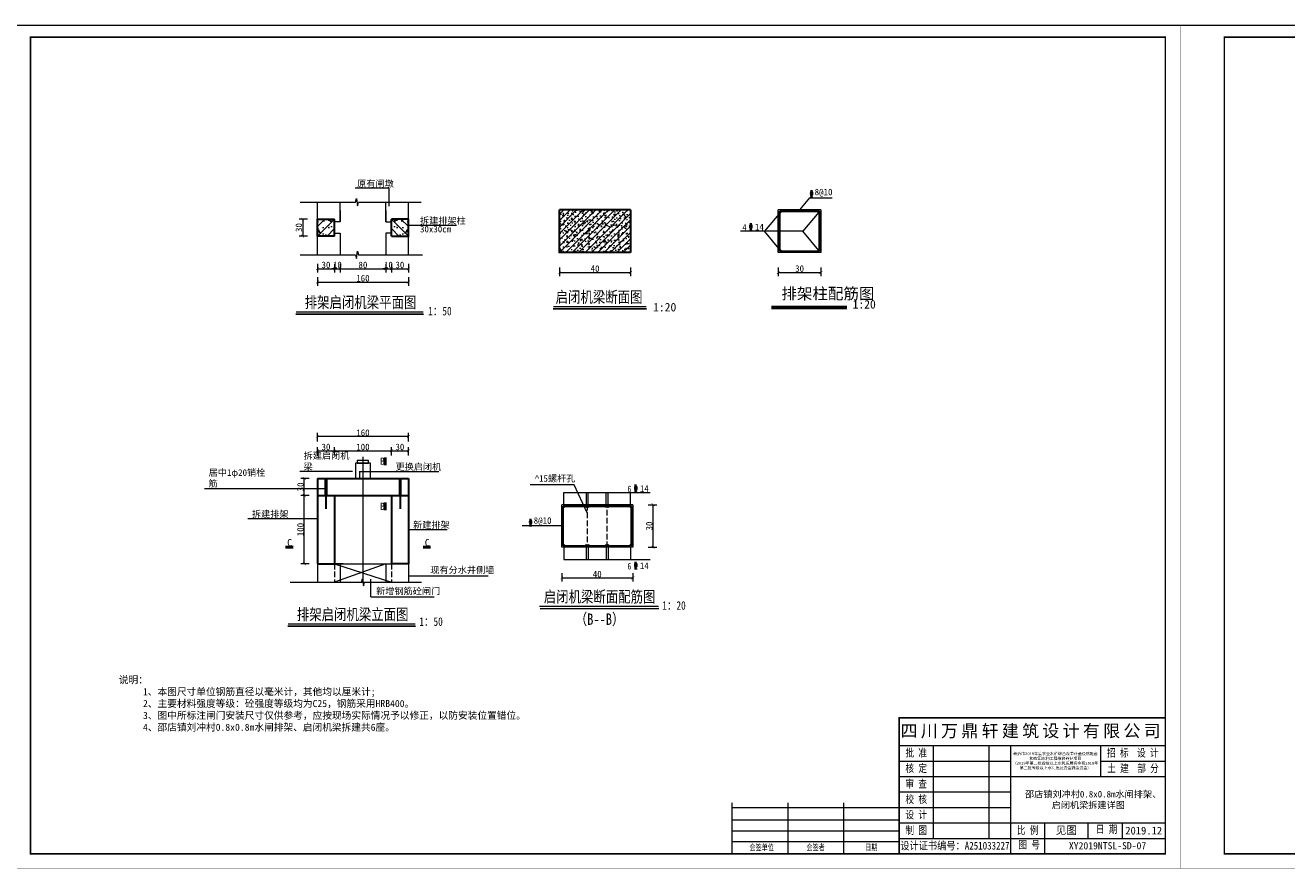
# Model space of a CAD drawing. Extents: x 36231 to 595326, y 3059 to 3871788.
# Tile 105 of 143: x 586696 to 587140, y 3866156 to 3866452. Entities that reach past the tile are written whole.
import ezdxf
from ezdxf.enums import TextEntityAlignment as Align
from ezdxf.lldxf.tags import DXFTag

# ---------------------------------------------------------------- set-up
doc = ezdxf.new("R2010")
doc.units = 0
doc.header["$PDMODE"] = 32
doc.header["$PDSIZE"] = 0.2
doc.linetypes.add('DASH', pattern=[0.35, 0.25, -0.1])
doc.layers.get('0').update_dxf_attribs({"linetype": 'CONTINUOUS'})
doc.layers.get('Defpoints').update_dxf_attribs({"linetype": 'CONTINUOUS'})
for name, color, linetype, lineweight in [('0.09标注线', 3, 'CONTINUOUS', 9), ('0.13填充', 8, 'CONTINUOUS', 9), ('0.13文字', 3, 'CONTINUOUS', 13), ('0.13轮廓', 4, 'CONTINUOUS', 13), ('0.30粗线', 7, 'CONTINUOUS', 30), ('0.30粗蓝', 4, 'CONTINUOUS', 30), ('图框１', 5, 'CONTINUOUS', 60), ('地涵轮廓线', 130, 'CONTINUOUS', 35), ('文字', 7, 'CONTINUOUS', 15), ('文字层', 7, 'CONTINUOUS', 15), ('粗实线', 1, 'CONTINUOUS', 40), ('细实线', 3, 'CONTINUOUS', 20), ('细线', 7, 'CONTINUOUS', 15), ('轮廓西线', 1, 'CONTINUOUS', 15)]:
    doc.layers.add(name, color=color, linetype=linetype, lineweight=lineweight)
doc.styles.add('-仿宋_GB2312', font='仿宋_GB2312_0.ttf')
doc.styles.add('CHX-1', font='tssdeng.shx', dxfattribs={"width": 0.7, "height": 300, "bigfont": 'atssdchn.shx'})
doc.styles.add('LYJFS', font='times.ttf', dxfattribs={"width": 0.7})
doc.styles.get("Standard").update_dxf_attribs({"font": 'rs.shx', "bigfont": 'hztxt.shx'})
tags = doc.linetypes.add('DASHDOT2', pattern=[0.5, 0.25, -0.125, 0, -0.125]).pattern_tags.tags
tags[10:11] = [DXFTag(74, 4), DXFTag(75, 0), DXFTag(340, '0'), DXFTag(46, 1.0), DXFTag(50, 0.0), DXFTag(44, 0.0), DXFTag(45, 0.0)]
tags[8:9] = [DXFTag(74, 4), DXFTag(75, 0), DXFTag(340, '0'), DXFTag(46, 1.0), DXFTag(50, 0.0), DXFTag(44, 0.0), DXFTag(45, 0.0)]
tags[6:7] = [DXFTag(74, 4), DXFTag(75, 0), DXFTag(340, '0'), DXFTag(46, 1.0), DXFTag(50, 0.0), DXFTag(44, 0.0), DXFTag(45, 0.0)]
tags[4:5] = [DXFTag(74, 4), DXFTag(75, 0), DXFTag(340, '0'), DXFTag(46, 1.0), DXFTag(50, 0.0), DXFTag(44, 0.0), DXFTag(45, 0.0)]
doc.dimstyles.get("Standard").update_dxf_attribs({"dimtxt": 0.18, "dimasz": 0.18, "dimexe": 0.18, "dimexo": 0.0625, "dimgap": 0.09, "dimtad": 0, "dimtih": 1, "dimtoh": 1, "dimdec": 0, "dimlfac": 2, "dimzin": 0, "dimdsep": 46, "dimtxsty": 'Standard', "dimcen": 0.09, "dimadec": 0, "dimazin": 0, "dimtfac": 1, "dimtdec": 0, "dimtofl": 0, "dimtmove": 0, "dimatfit": 3, "dimfxl": 1, "dimtolj": 1, "dimtzin": 0, "dimarcsym": 0})

# ---------------------------------------------------------------- blocks, each defined once
blk = doc.blocks.new('_ARCHTICK')
at = {"color": 0, "linetype": 'ByBlock', "const_width": 0.15}
blk.add_lwpolyline([(-0.5, -0.5), (0.5, 0.5)], dxfattribs=at)
blk = doc.blocks.new('*D803')
at = {"layer": '0.13文字', "color": 0, "lineweight": 9}
for p, q in [((586795.6093478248, 3866384.062574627), (586792.6593478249, 3866384.062574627)), ((586793.9093478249, 3866384.062574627), (586793.9093478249, 3866378.062574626)), ((586795.6093478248, 3866378.062574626), (586792.6593478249, 3866378.062574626))]:
    blk.add_line(p, q, dxfattribs=at)
at = {"layer": 'Defpoints', "color": 0, "lineweight": 13}
for p in [(586799.1060539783, 3866384.062574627), (586793.9093478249, 3866378.062574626), (586799.1060539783, 3866378.062574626)]:
    blk.add_point(p, dxfattribs=at)
at = {"layer": '0.13文字', "color": 0, "lineweight": 9}
for p, rotation in [((586793.9093478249, 3866384.062574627), 90), ((586793.9093478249, 3866378.062574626), 270)]:
    blk.add_blockref('_ARCHTICK', p, dxfattribs=dict(at, rotation=rotation))
at = {"layer": '0.13文字', "color": 0, "lineweight": 13, "insert": (586792.5593478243, 3866381.062574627), "char_height": 2.3, "attachment_point": 5, "rotation": 90, "style": '-仿宋_GB2312'}
blk.add_mtext('\\A1;30', dxfattribs=at)
blk = doc.blocks.new('*D807')
at = {"layer": '0.13文字', "color": 0, "lineweight": 9}
for p, q in [((586799.1060539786, 3866305.858998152), (586799.1060539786, 3866308.808998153)), ((586831.1060539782, 3866307.558998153), (586799.1060539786, 3866307.558998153)), ((586831.1060539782, 3866305.858998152), (586831.1060539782, 3866308.808998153))]:
    blk.add_line(p, q, dxfattribs=at)
at = {"layer": 'Defpoints', "color": 0, "lineweight": 13}
for p in [(586799.1060539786, 3866307.558998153), (586799.1060539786, 3866292.841773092), (586831.1060539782, 3866292.841773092)]:
    blk.add_point(p, dxfattribs=at)
at = {"layer": '0.13文字', "color": 0, "lineweight": 9, "rotation": 180}
blk.add_blockref('_ARCHTICK', (586799.1060539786, 3866307.558998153), dxfattribs=at)
at = {"layer": '0.13文字', "color": 0, "lineweight": 9}
blk.add_blockref('_ARCHTICK', (586831.1060539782, 3866307.558998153), dxfattribs=at)
at = {"layer": '0.13文字', "color": 0, "lineweight": 13, "insert": (586815.1060539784, 3866308.908998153), "char_height": 2.3, "attachment_point": 5, "style": '-仿宋_GB2312'}
blk.add_mtext('\\A1;160', dxfattribs=at)
blk = doc.blocks.new('*D810')
at = {"layer": '0.13文字', "color": 0, "lineweight": 9}
for p, q in [((586805.1060539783, 3866368.257800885), (586805.1060539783, 3866365.307800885)), ((586807.1060539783, 3866368.257800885), (586807.1060539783, 3866365.307800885)), ((586805.1060539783, 3866366.557800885), (586804.1060539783, 3866366.557800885)), ((586805.1060539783, 3866366.557800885), (586807.1060539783, 3866366.557800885)), ((586807.1060539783, 3866366.557800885), (586808.1060539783, 3866366.557800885))]:
    blk.add_line(p, q, dxfattribs=at)
at = {"layer": 'Defpoints', "color": 0, "lineweight": 13}
for p in [(586805.1060539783, 3866378.062574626), (586807.1060539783, 3866379.062574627), (586807.1060539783, 3866366.557800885)]:
    blk.add_point(p, dxfattribs=at)
at = {"layer": '0.13文字', "color": 0, "lineweight": 9}
blk.add_blockref('_ARCHTICK', (586805.1060539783, 3866366.557800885), dxfattribs=at)
at = {"layer": '0.13文字', "color": 0, "lineweight": 9, "rotation": 180}
blk.add_blockref('_ARCHTICK', (586807.1060539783, 3866366.557800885), dxfattribs=at)
at = {"layer": '0.13文字', "color": 0, "lineweight": 13, "insert": (586806.1060539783, 3866367.907800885), "char_height": 2.3, "attachment_point": 5, "style": '-仿宋_GB2312'}
blk.add_mtext('\\A1;10', dxfattribs=at)
blk = doc.blocks.new('*D812')
at = {"layer": '0.13文字', "color": 0, "lineweight": 9}
for p, q in [((586823.1060539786, 3866368.257800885), (586823.1060539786, 3866365.307800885)), ((586825.1060539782, 3866368.257800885), (586825.1060539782, 3866365.307800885)), ((586823.1060539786, 3866366.557800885), (586822.1060539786, 3866366.557800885)), ((586823.1060539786, 3866366.557800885), (586825.1060539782, 3866366.557800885)), ((586825.1060539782, 3866366.557800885), (586826.1060539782, 3866366.557800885))]:
    blk.add_line(p, q, dxfattribs=at)
at = {"layer": 'Defpoints', "color": 0, "lineweight": 13}
for p in [(586823.1060539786, 3866379.062574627), (586825.1060539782, 3866378.062574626), (586825.1060539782, 3866366.557800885)]:
    blk.add_point(p, dxfattribs=at)
at = {"layer": '0.13文字', "color": 0, "lineweight": 9}
blk.add_blockref('_ARCHTICK', (586823.1060539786, 3866366.557800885), dxfattribs=at)
at = {"layer": '0.13文字', "color": 0, "lineweight": 9, "rotation": 180}
blk.add_blockref('_ARCHTICK', (586825.1060539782, 3866366.557800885), dxfattribs=at)
at = {"layer": '0.13文字', "color": 0, "lineweight": 13, "insert": (586824.1060539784, 3866367.907800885), "char_height": 2.3, "attachment_point": 5, "style": '-仿宋_GB2312'}
blk.add_mtext('\\A1;10', dxfattribs=at)
blk = doc.blocks.new('eesz')
at = {"layer": '图框１', "color": 7, "const_width": 0.46666665}
blk.add_lwpolyline([(25244.47424427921, -497.5989567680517), (25244.47424427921, -1980.561866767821), (27344.47416927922, -1980.561866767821), (27344.47416927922, -497.5989567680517)], close=True, dxfattribs=at)
blk.add_lwpolyline([(25244.47424427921, -497.5989567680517), (25244.47424427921, -1980.561866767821), (27344.47416927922, -1980.561866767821), (27344.47416927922, -497.5989567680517)], close=True, dxfattribs=at)
at = {"layer": '图框１', "color": 5, "const_width": 0.46666665}
blk.add_lwpolyline([(25244.47424427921, -497.5989567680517), (25244.47424427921, -1980.561866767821), (27344.47416927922, -1980.561866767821), (27344.47416927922, -497.5989567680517)], close=True, dxfattribs=at)
at = {"layer": '图框１', "color": 7}
blk.add_lwpolyline([(25322.25201927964, -518.3396967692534, 3.111110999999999, 3.111110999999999, 0), (27318.54824427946, -518.3396967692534, 2.592592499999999, 2.592592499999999, 0), (27318.54824427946, -1954.635941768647, 2.592592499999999, 2.592592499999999, 0), (25322.25201927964, -1954.635941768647, 2.592592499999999, 2.592592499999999, 0)], format="xyseb", close=True, dxfattribs=at)
blk.add_lwpolyline([(25322.25201927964, -518.3396967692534, 3.111110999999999, 3.111110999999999, 0), (27318.54824427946, -518.3396967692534, 2.592592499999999, 2.592592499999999, 0), (27318.54824427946, -1954.635941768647, 2.592592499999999, 2.592592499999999, 0), (25322.25201927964, -1954.635941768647, 2.592592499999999, 2.592592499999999, 0)], format="xyseb", close=True, dxfattribs=at)
at = {"layer": '图框１', "color": 5}
blk.add_lwpolyline([(25322.25201927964, -518.3396967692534, 3.111110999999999, 3.111110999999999, 0), (27318.54824427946, -518.3396967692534, 2.592592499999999, 2.592592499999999, 0), (27318.54824427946, -1954.635941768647, 2.592592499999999, 2.592592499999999, 0), (25322.25201927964, -1954.635941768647, 2.592592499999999, 2.592592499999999, 0)], format="xyseb", close=True, dxfattribs=at)
at = {"layer": '细线', "color": 7}
for p, q in [((26850.32603877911, -1715.080394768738), (27318.54824427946, -1715.080394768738)), ((26850.32603877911, -1764.080393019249), (27318.54824427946, -1764.080393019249)), ((26910.21492552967, -1764.080393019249), (26910.21492552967, -1927.41372051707)), ((27008.21492202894, -1764.080393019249), (27008.21492202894, -1927.41372051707)), ((27046.32603177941, -1764.080393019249), (27046.32603177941, -1954.635941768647)), ((27204.21491502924, -1764.080393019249), (27204.21491502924, -1818.524835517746)), ((26850.32603877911, -1791.302614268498), (27046.32603177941, -1791.302614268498)), ((27204.21491502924, -1791.302614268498), (27318.54824427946, -1791.302614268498)), ((26850.32603877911, -1818.524835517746), (27318.54824427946, -1818.524835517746)), ((26850.32603877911, -1845.747056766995), (27046.32603177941, -1845.747056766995)), ((26556.32604927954, -1872.969278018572), (26850.32603877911, -1872.969278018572)), ((26654.32604577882, -1864.802611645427), (26654.32604577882, -1954.635941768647)), ((26752.32604227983, -1864.802611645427), (26752.32604227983, -1954.635941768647)), ((26850.32603877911, -1872.969278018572), (27046.32603177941, -1872.969278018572)), ((26556.32604927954, -1894.747055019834), (26850.32603877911, -1894.747055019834)), ((26850.32603877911, -1900.191499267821), (27318.54824427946, -1900.191499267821)), ((27106.21491852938, -1900.191499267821), (27106.21491852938, -1954.635941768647)), ((27182.43713802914, -1900.191499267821), (27182.43713802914, -1927.41372051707)), ((27242.3260247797, -1900.191499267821), (27242.3260247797, -1927.41372051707)), ((26556.32604927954, -1913.80260989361), (26850.32603877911, -1913.80260989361)), ((26850.32603877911, -1927.41372051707), (27318.54824427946, -1927.41372051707)), ((26556.32604927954, -1932.858164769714), (26850.32603877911, -1932.858164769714))]:
    blk.add_line(p, q, dxfattribs=at)
at = {"layer": '细线', "color": 7, "const_width": 2.722222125}
for points in [[(27318.54824427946, -1715.080394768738), (26850.32603877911, -1715.080394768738), (26850.32603877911, -1954.635941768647)], [(26556.32604927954, -1864.802611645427), (26556.32604927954, -1954.635941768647)]]:
    blk.add_lwpolyline(points, dxfattribs=at)
at = {"layer": '文字', "color": 7, "line_spacing_factor": 0.5, "style": '-仿宋_GB2312'}
for s, insert, char_height, width, attachment_point in [('{\\fSimSun|b0|i0|c134|p2;\\T1.2;\\C256;四川万鼎轩建筑设计有限公司}', (27084.4371415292, -1739.580393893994), 21.777777, 468.2222055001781, 5), ('{\\W0.8;批 准}', (26880.2704821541, -1777.691503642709), 13.611110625, 59.88888675, 5), ('{\\W0.8;招 标  设 计}', (27261.29137848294, -1777.691503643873), 13.611110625, 114.1529269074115, 5), ('{\\W0.8;核 定}', (26880.2704821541, -1804.913724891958), 13.611110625, 59.88888675, 5), ('{\\W0.8;土 建  部 分}', (27261.66570545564, -1804.913724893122), 13.611110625, 114.9015808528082, 5), ('{\\W0.8;审 查}', (26880.2704821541, -1832.135946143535), 13.611110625, 59.88888675, 5), ('{\\W0.8;校 核}', (26880.2704821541, -1859.358167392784), 13.611110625, 59.88888675, 5), ('{\\W0.8;设 计}', (26880.2704821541, -1886.580388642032), 13.611110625, 59.88888675, 5), ('{\\W0.8;制 图}', (26880.2704821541, -1913.80260989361), 13.611110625, 59.88888675, 5), ('{\\W0.8;比 例}', (27076.27047515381, -1913.80260989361), 13.611110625, 59.88888675, 5), ('见图', (27144.32602827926, -1913.802609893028), 13.611110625, 76.22221949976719, 5), ('{\\W0.8;日 期}', (27196.2089412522, -1904.442667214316), 13.611110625, 54.50771360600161, 1), ('2019.12', (27280.437134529, -1913.80260989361), 13.611110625, 76.22221950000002, 5), ('{\\W0.8;图 号}', (27060.09783500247, -1931.664888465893), 13.611110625, 54.50771360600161, 1), ('{\\W0.7; 会签单位}', (26605.32604752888, -1943.747053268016), 10.8888885, 97.9999965, 5), ('{\\W0.7;会签者}', (26703.32604402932, -1943.747053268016), 10.8888885, 97.9999965, 5), ('{\\W0.7;日期}', (26801.32604052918, -1943.747053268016), 10.8888885, 97.9999965, 5), ('{\\W0.85;设计证书编号：A251033227}', (26948.32603527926, -1941.024831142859), 13.611110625, 195.9999930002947, 5)]:
    blk.add_mtext(s, dxfattribs=dict(at, insert=insert, char_height=char_height, width=width, attachment_point=attachment_point))
at = {"layer": '文字', "color": 7, "insert": (27125.27047340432, -1791.302614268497), "char_height": 5, "width": 157.8888832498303, "attachment_point": 5, "style": '-仿宋_GB2312'}
blk.add_mtext('新沂市2019年度农业水价综合改革计量设施配套\\P和农田水利工程维修养护项目\\P（2019年第二批省级以上水利发展资金和2018年\\P第二批省级以上水利发展资金剩余资金）', dxfattribs=at)

msp = doc.modelspace()

# ---------------------------------------------------------------- hatches: boundary and pattern name
at = {"layer": '0.09标注线', "lineweight": 9}
h = msp.add_hatch(dxfattribs=at)
h.set_pattern_fill('ANSI31', color=256, scale=0.5, style=0)
h.set_pattern_definition([(45, (586884.2690436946, 3866372.27301866), (-1.122532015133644, 1.122532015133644), [])])
h.paths.add_polyline_path([(586909.2690436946, 3866372.27301866), (586909.2690436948, 3866387.273018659), (586884.2690436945, 3866387.27301866), (586884.2690436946, 3866372.27301866)])
h = msp.add_hatch(dxfattribs=at)
h.set_pattern_fill('AR-CONC', color=256, scale=0.02, style=0)
h.set_pattern_definition([(49.99999999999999, (586884.2690436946, 3866372.27301866), (3.64369337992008, -0.3187817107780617), [0.381, -4.191000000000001]), (355, (586884.2690436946, 3866372.27301866), (-0.7048565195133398, 3.8211328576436), [0.3048, -3.3528]), (100.451, (586884.5726836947, 3866372.24645366), (2.938850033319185, 3.502333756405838), [0.3238, -3.5618]), (46.18420000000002, (586884.2690436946, 3866373.289018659), (5.421580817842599, -0.8408465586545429), [0.5714999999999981, -6.286499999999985]), (96.6356, (586884.7208416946, 3866373.218948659), (4.748084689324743, 4.948511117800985), [0.4857, -5.3427]), (351.1840000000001, (586884.2690436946, 3866373.289018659), (4.748092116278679, 4.948502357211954), [0.4572, -5.0292]), (21, (586884.7770436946, 3866373.03501866), (3.032297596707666, -2.04531037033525), [0.381, -4.191000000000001]), (326.0000000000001, (586884.7770436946, 3866373.03501866), (1.236040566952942, 3.683759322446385), [0.3048, -3.3528]), (71.4514, (586885.0297336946, 3866372.86457666), (4.268329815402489, 1.638457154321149), [0.3238, -3.5618]), (37.50000000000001, (586884.2690436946, 3866372.27301866), (0.06177206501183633, 1.691100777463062), [0, -3.31216, 0, -3.4036, 0, -3.3655]), (7.499999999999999, (586884.2690436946, 3866372.27301866), (1.336393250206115, 2.00361149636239), [0, -1.94056, 0, -3.23596, 0, -1.2827]), (327.5, (586883.1362036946, 3866372.27301866), (2.711811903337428, -0.1145748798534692), [0, -1.27, 0, -3.9624, 0, -5.2578]), (317.5, (586882.6282036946, 3866372.27301866), (2.962583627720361, 0.5085298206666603), [0, -1.651, 0, -2.63144, 0, -3.7338])])
h.paths.add_polyline_path([(586909.2690436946, 3866372.27301866), (586909.2690436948, 3866387.273018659), (586884.2690436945, 3866387.27301866), (586884.2690436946, 3866372.27301866)])
at = {"layer": '0.13文字', "lineweight": 9}
h = msp.add_hatch(dxfattribs=at)
h.set_pattern_fill('AR-CONC', color=256, scale=0.03, style=0)
h.set_pattern_definition([(49.99999999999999, (586799.1060539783, 3866378.062574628), (5.46554006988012, -0.4781725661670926), [0.5715, -6.286500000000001]), (355, (586799.1060539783, 3866378.062574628), (-1.05728477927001, 5.7316992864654), [0.4572000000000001, -5.0292]), (100.451, (586799.5615139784, 3866378.022727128), (4.408275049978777, 5.253500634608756), [0.4857, -5.3427]), (46.18420000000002, (586799.1060539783, 3866379.586574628), (8.132371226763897, -1.261269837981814), [0.857249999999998, -9.429749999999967]), (96.6356, (586799.7837509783, 3866379.481469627), (7.122127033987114, 7.422766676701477), [0.7285500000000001, -8.014050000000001]), (351.1840000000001, (586799.1060539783, 3866379.586574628), (7.122138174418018, 7.422753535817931), [0.6858, -7.543800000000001]), (21, (586799.8680539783, 3866379.205574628), (4.548446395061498, -3.067965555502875), [0.5715, -6.286500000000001]), (326.0000000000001, (586799.8680539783, 3866379.205574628), (1.854060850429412, 5.525638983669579), [0.4571999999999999, -5.029199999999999]), (71.4514, (586800.2470889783, 3866378.949911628), (6.402494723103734, 2.457685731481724), [0.4857, -5.342700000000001]), (37.49999999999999, (586799.1060539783, 3866378.062574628), (0.0926580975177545, 2.536651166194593), [0, -4.968240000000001, 0, -5.105400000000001, 0, -5.048250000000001]), (7.499999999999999, (586799.1060539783, 3866378.062574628), (2.004589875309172, 3.005417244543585), [0, -2.910839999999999, 0, -4.853939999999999, 0, -1.92405]), (327.5, (586797.4067939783, 3866378.062574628), (4.067717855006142, -0.1718623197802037), [0, -1.905, 0, -5.9436, 0, -7.886699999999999]), (317.5, (586796.6447939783, 3866378.062574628), (4.443875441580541, 0.7627947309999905), [0, -2.4765, 0, -3.94716, 0, -5.6007])])
h.paths.add_polyline_path([(586799.1060539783, 3866384.062574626), (586799.1060539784, 3866378.062574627), (586805.1060539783, 3866378.062574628), (586805.1060539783, 3866384.062574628)])
h = msp.add_hatch(dxfattribs=at)
h.set_pattern_fill('ANSI31', color=256, scale=0.75, style=0)
h.set_pattern_definition([(45, (586799.1060539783, 3866378.062574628), (-1.683798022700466, 1.683798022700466), [])])
h.paths.add_polyline_path([(586805.1060539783, 3866384.062574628), (586799.1060539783, 3866384.062574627), (586799.1060539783, 3866378.062574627), (586805.1060539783, 3866378.062574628)])
h = msp.add_hatch(dxfattribs=at)
h.set_pattern_fill('AR-CONC', color=256, scale=0.03, style=0)
h.set_pattern_definition([(130, (586831.1060539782, 3866378.062574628), (-5.46554006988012, -0.4781725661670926), [0.5715000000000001, -6.286500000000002]), (185, (586831.1060539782, 3866378.062574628), (1.05728477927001, 5.7316992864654), [0.4572000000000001, -5.0292]), (79.549, (586830.6505939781, 3866378.022727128), (-4.408275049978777, 5.253500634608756), [0.4857, -5.342700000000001]), (133.8158, (586831.1060539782, 3866379.586574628), (-8.132371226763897, -1.261269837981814), [0.8572500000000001, -9.42975]), (83.3644, (586830.4283569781, 3866379.481469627), (-7.122127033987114, 7.422766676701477), [0.7285500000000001, -8.014050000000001]), (188.8159999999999, (586831.1060539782, 3866379.586574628), (-7.122138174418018, 7.422753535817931), [0.6857999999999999, -7.543799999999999]), (159, (586830.3440539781, 3866379.205574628), (-4.548446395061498, -3.067965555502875), [0.5715, -6.286500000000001]), (214, (586830.3440539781, 3866379.205574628), (-1.854060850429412, 5.525638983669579), [0.4572000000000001, -5.029199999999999]), (108.5485999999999, (586829.9650189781, 3866378.949911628), (-6.402494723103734, 2.457685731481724), [0.485699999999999, -5.342699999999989]), (142.5, (586831.1060539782, 3866378.062574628), (-0.0926580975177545, 2.536651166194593), [0, -4.968240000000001, 0, -5.105400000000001, 0, -5.048250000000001]), (172.5, (586831.1060539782, 3866378.062574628), (-2.004589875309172, 3.005417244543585), [0, -2.910839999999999, 0, -4.853939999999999, 0, -1.92405]), (212.5, (586832.8053139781, 3866378.062574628), (-4.067717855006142, -0.1718623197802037), [0, -1.904999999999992, 0, -5.943599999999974, 0, -7.886699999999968]), (222.5, (586833.5673139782, 3866378.062574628), (-4.443875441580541, 0.7627947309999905), [0, -2.4765, 0, -3.947159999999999, 0, -5.600699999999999])])
h.paths.add_polyline_path([(586825.1060539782, 3866384.062574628), (586825.1060539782, 3866378.062574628), (586831.1060539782, 3866378.062574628), (586831.1060539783, 3866384.062574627)])
h = msp.add_hatch(dxfattribs=at)
h.set_pattern_fill('ANSI31', color=256, scale=0.75, style=0)
h.set_pattern_definition([(135, (586831.1060539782, 3866378.062574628), (1.683798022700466, 1.683798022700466), [])])
h.paths.add_polyline_path([(586825.1060539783, 3866378.062574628), (586831.1060539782, 3866378.062574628), (586831.1060539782, 3866384.062574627), (586825.1060539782, 3866384.062574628)])
at = {"layer": '0.30粗线'}
for points in [[(586961.7342297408, 3866386.51894364, 1), (586962.2342297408, 3866386.51894364, 1)], [(586975.7319226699, 3866386.51894364, -1), (586975.2319226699, 3866386.51894364, -1)], [(586961.7342297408, 3866373.02709368, -1), (586962.2342297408, 3866373.02709368, -1)], [(586975.7319226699, 3866373.02709368, 1), (586975.2319226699, 3866373.02709368, 1)], [(586885.5405308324, 3866282.841710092, 1), (586886.0405308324, 3866282.841710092, 1)], [(586893.4876365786, 3866282.841710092, 1), (586893.9876365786, 3866282.841710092, 1)], [(586894.1471546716, 3866282.841710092, 1), (586894.6471546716, 3866282.841710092, 1)], [(586900.9498140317, 3866282.841710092, -1), (586900.4498140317, 3866282.841710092, -1)], [(586901.6093467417, 3866282.841710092, -1), (586901.1093467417, 3866282.841710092, -1)], [(586909.5382237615, 3866282.841710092, -1), (586909.0382237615, 3866282.841710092, -1)], [(586885.5405308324, 3866269.349860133, -1), (586886.0405308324, 3866269.349860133, -1)], [(586893.4062346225, 3866269.349860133, -1), (586893.9062346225, 3866269.349860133, -1)], [(586894.1471546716, 3866269.349860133, -1), (586894.6471546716, 3866269.349860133, -1)], [(586900.9498140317, 3866269.349860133, 1), (586900.4498140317, 3866269.349860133, 1)], [(586901.6233790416, 3866269.349860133, 1), (586901.1233790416, 3866269.349860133, 1)], [(586909.5382237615, 3866269.349860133, 1), (586909.0382237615, 3866269.349860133, 1)]]:
    msp.add_hatch(color=256, dxfattribs=at).paths.add_polyline_path(points)

# ---------------------------------------------------------------- linework, layer by layer
for p, q in [((586791.5065524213, 3866350.557728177), (586836.3666889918, 3866350.576126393)), ((586882.0528142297, 3866352.431315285), (586914.8404195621, 3866352.449713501)), ((586877.4180393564, 3866247.017800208), (586919.1548053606, 3866247.037065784)), ((586788.738281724, 3866240.820856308), (586833.5984182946, 3866240.839254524))]:
    msp.add_line(p, q)
at = {"const_width": 0.4608}
for points in [[(586791.5065524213, 3866351.382036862), (586836.3666889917, 3866351.382036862)], [(586882.0528142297, 3866353.25562397), (586914.840419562, 3866353.25562397)], [(586877.2111865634, 3866247.842566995), (586919.0981992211, 3866247.842566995)], [(586788.738281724, 3866241.645164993), (586833.5984182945, 3866241.645164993)]]:
    msp.add_lwpolyline(points, dxfattribs=at)
at = {"layer": '0.09标注线', "lineweight": 9, "ltscale": 8}
for p, q in [((586812.3598844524, 3866394.976959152), (586824.2717819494, 3866394.976959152)), ((586799.1060539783, 3866371.454177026), (586799.1060539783, 3866389.996644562)), ((586807.1060539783, 3866383.062574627), (586807.1060539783, 3866389.996644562)), ((586807.1060539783, 3866387.062574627), (586807.1060539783, 3866383.062574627)), ((586823.1060539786, 3866383.062574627), (586823.1060539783, 3866389.996644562)), ((586823.1060539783, 3866387.062574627), (586823.1060539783, 3866383.062574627)), ((586831.1060539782, 3866371.454177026), (586831.1060539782, 3866389.996644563)), ((586807.1060539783, 3866383.062574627), (586805.1060539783, 3866383.062574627)), ((586823.1060539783, 3866383.062574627), (586825.1060539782, 3866383.062574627)), ((586831.1060539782, 3866381.884507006), (586847.989229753, 3866381.884507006)), ((586805.1060539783, 3866379.062574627), (586807.1060539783, 3866379.062574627)), ((586807.1060539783, 3866379.062574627), (586807.1060539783, 3866375.062574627)), ((586807.1060539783, 3866379.062574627), (586807.1060539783, 3866371.454177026)), ((586823.1060539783, 3866379.062574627), (586823.1060539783, 3866375.062574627)), ((586825.1060539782, 3866379.062574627), (586823.1060539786, 3866379.062574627)), ((586823.1060539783, 3866379.062574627), (586823.1060539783, 3866371.454177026)), ((586808.1060539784, 3866262.841773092), (586799.1060539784, 3866262.841773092)), ((586799.1060539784, 3866262.841773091), (586799.1060539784, 3866256.302685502)), ((586807.1060539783, 3866262.841773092), (586807.1060539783, 3866256.302685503)), ((586822.1060539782, 3866262.841773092), (586831.1060539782, 3866262.841773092)), ((586823.1060539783, 3866262.841773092), (586823.1060539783, 3866256.302685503)), ((586831.1060539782, 3866262.841773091), (586831.1060539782, 3866256.302685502))]:
    msp.add_line(p, q, dxfattribs=at)
at = {"layer": '0.09标注线', "lineweight": -3, "ltscale": 8}
for p, q in [((586805.1060539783, 3866382.562574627), (586805.1060539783, 3866379.562574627)), ((586825.1060539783, 3866382.562574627), (586825.1060539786, 3866379.562574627)), ((586825.1060539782, 3866382.562574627), (586825.1060539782, 3866379.562574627)), ((586808.1060539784, 3866286.841773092), (586799.1060539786, 3866286.841773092)), ((586829.4523182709, 3866286.841773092), (586830.3788653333, 3866286.841773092))]:
    msp.add_line(p, q, dxfattribs=at)
at = {"layer": '0.09标注线', "lineweight": 50, "ltscale": 8}
for p, q in [((586822.9090755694, 3866300.174740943), (586822.9090755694, 3866297.546371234)), ((586822.9090755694, 3866284.323654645), (586822.9090755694, 3866281.695284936)), ((586790.5066108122, 3866268.685326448), (586787.8782411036, 3866268.685326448)), ((586838.9196406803, 3866268.685326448), (586836.2912709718, 3866268.685326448))]:
    msp.add_line(p, q, dxfattribs=at)
at = {"layer": '0.09标注线'}
for p, q in [((586889.3860945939, 3866290.58582952), (586873.9289551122, 3866290.58582952)), ((586894.0393772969, 3866280.776008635), (586889.3860945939, 3866290.58582952))]:
    msp.add_line(p, q, dxfattribs=at)
at = {"layer": '0.09标注线', "color": 8, "linetype": 'DASH', "lineweight": 9, "ltscale": 8}
for p, q in [((586894.0393772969, 3866283.595785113), (586894.0393772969, 3866268.595785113)), ((586901.0393772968, 3866268.595785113), (586901.0393772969, 3866283.595785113)), ((586805.1060539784, 3866262.841773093), (586805.1060539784, 3866256.302685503)), ((586825.1060539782, 3866262.841773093), (586825.1060539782, 3866256.302685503))]:
    msp.add_line(p, q, dxfattribs=at)
at = {"layer": '0.13填充', "color": 7, "lineweight": 40, "ltscale": 0.005}
msp.add_line((586958.891566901, 3866353.227465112), (586985.3152391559, 3866353.227465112), dxfattribs=at)
at = {"layer": '0.13填充', "color": 7, "ltscale": 0.005}
msp.add_line((586958.891566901, 3866352.554249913), (586985.3152391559, 3866352.554249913), dxfattribs=at)
at = {"layer": '0.13文字', "lineweight": 13}
for p, q in [((590756.6746656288, 3866452.176404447), (583564.2750096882, 3866452.176404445)), ((586792.9487886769, 3866295.346692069), (586811.3951882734, 3866295.346692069)), ((586813.8951882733, 3866295.346692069), (586813.8951882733, 3866292.841773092)), ((586814.2517464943, 3866295.271819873), (586841.7656365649, 3866295.271819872)), ((586759.3448525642, 3866289.326017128), (586802.1596196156, 3866289.326017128)), ((586774.6201304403, 3866278.760338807), (586799.1060539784, 3866278.760338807)), ((586831.1060539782, 3866274.841773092), (586844.7430832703, 3866274.841773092)), ((586802.1060539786, 3866262.841773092), (586823.1060539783, 3866262.841773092)), ((586805.1060539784, 3866262.841773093), (586825.1060539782, 3866256.302685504)), ((586823.1060539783, 3866262.841773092), (586805.1060539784, 3866256.302685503)), ((586817.9396882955, 3866251.143530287), (586817.9396882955, 3866257.346380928)), ((586831.1060539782, 3866258.580247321), (586859.188679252, 3866258.580247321)), ((586817.9396882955, 3866251.143530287), (586840.1271521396, 3866251.143530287))]:
    msp.add_line(p, q, dxfattribs=at)
at = {"layer": '0.13文字', "linetype": 'Continuous', "lineweight": 13}
for p, q in [((586817.7517464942, 3866298.21598909), (586812.4912334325, 3866298.21598909)), ((586812.4912334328, 3866298.215989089), (586812.4912334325, 3866292.841773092)), ((586817.7517464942, 3866292.841773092), (586817.7517464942, 3866298.215989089))]:
    msp.add_line(p, q, dxfattribs=at)
msp.add_lwpolyline([(586817.0142597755, 3866299.152083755), (586813.1069333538, 3866299.152083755), (586813.1069333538, 3866298.21598909), (586817.0142597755, 3866298.21598909)], close=True, dxfattribs=at)
at = {"layer": '0.13轮廓'}
for centre in [(586961.9842297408, 3866386.51894364, 24.8), (586975.4819226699, 3866386.51894364, 24.8), (586961.9842297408, 3866373.02709368, 24.8), (586975.4819226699, 3866373.02709368, 24.8), (586885.7905308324, 3866282.841710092, 24.8), (586893.7376365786, 3866282.841710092, 24.8), (586894.3971546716, 3866282.841710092, 24.8), (586900.6998140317, 3866282.841710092, 24.8), (586901.3593467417, 3866282.841710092, 24.8), (586909.2882237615, 3866282.841710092, 24.8), (586885.7905308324, 3866269.349860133, 24.8), (586893.6562346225, 3866269.349860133, 24.8), (586894.3971546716, 3866269.349860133, 24.8), (586900.6998140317, 3866269.349860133, 24.8), (586901.3733790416, 3866269.349860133, 24.8), (586909.2882237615, 3866269.349860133, 24.8)]:
    msp.add_circle(centre, 0.25, dxfattribs=at)
at = {"layer": '0.30粗线'}
for p, q in [((586961.7330762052, 3866386.77301866), (586975.7330762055, 3866386.77301866)), ((586961.7330762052, 3866372.77301866), (586961.7330762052, 3866386.77301866)), ((586975.7330762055, 3866372.77301866), (586975.7330762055, 3866386.77301866)), ((586961.7330762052, 3866372.77301866), (586975.7330762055, 3866372.77301866)), ((586885.5393772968, 3866283.095785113), (586909.539377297, 3866283.095785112)), ((586885.5393772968, 3866269.095785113), (586885.5393772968, 3866283.095785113)), ((586909.539377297, 3866269.095785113), (586909.539377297, 3866283.095785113)), ((586885.5393772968, 3866269.095785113), (586909.539377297, 3866269.095785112))]:
    msp.add_line(p, q, dxfattribs=at)
at = {"layer": '0.30粗蓝', "ltscale": 80}
for p, q in [((586909.2690436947, 3866387.27301866), (586884.2690436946, 3866387.27301866)), ((586884.2690436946, 3866372.27301866), (586884.2690436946, 3866387.27301866)), ((586909.2690436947, 3866387.27301866), (586909.2690436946, 3866372.27301866)), ((586799.1060539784, 3866384.062574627), (586805.1060539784, 3866384.062574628)), ((586799.1060539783, 3866378.062574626), (586799.1060539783, 3866384.062574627)), ((586805.1060539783, 3866378.062574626), (586805.1060539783, 3866384.062574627)), ((586831.106053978, 3866384.062574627), (586825.106053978, 3866384.062574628)), ((586825.1060539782, 3866378.062574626), (586825.1060539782, 3866384.062574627)), ((586831.1060539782, 3866378.062574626), (586831.1060539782, 3866384.062574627)), ((586805.1060539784, 3866378.062574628), (586799.1060539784, 3866378.062574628)), ((586825.106053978, 3866378.062574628), (586831.106053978, 3866378.062574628)), ((586909.2690436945, 3866372.27301866), (586884.2690436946, 3866372.27301866)), ((586799.1060539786, 3866292.841773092), (586831.1060539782, 3866292.841773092)), ((586799.1060539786, 3866292.841773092), (586799.1060539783, 3866262.841773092)), ((586802.1596196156, 3866282.189630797), (586802.1596196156, 3866292.841773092)), ((586828.294884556, 3866282.189630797), (586828.294884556, 3866292.841773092)), ((586831.1060539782, 3866292.841773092), (586831.1060539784, 3866262.841773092)), ((586799.1060539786, 3866286.841773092), (586831.1060539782, 3866286.841773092)), ((586805.1060539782, 3866286.841773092), (586805.1060539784, 3866262.841773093)), ((586825.1060539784, 3866286.841773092), (586825.1060539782, 3866262.841773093)), ((586799.1060539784, 3866262.841773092), (586805.1060539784, 3866262.841773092)), ((586831.1060539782, 3866262.841773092), (586825.1060539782, 3866262.841773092))]:
    msp.add_line(p, q, dxfattribs=at)
at = {"layer": '0.30粗蓝', "lineweight": 15, "ltscale": 80}
for p, q in [((586976.2330762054, 3866387.27301866), (586961.2330762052, 3866387.27301866)), ((586961.2330762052, 3866372.27301866), (586961.2330762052, 3866387.27301866)), ((586976.2330762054, 3866387.27301866), (586976.2330762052, 3866372.27301866)), ((586976.2330762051, 3866372.27301866), (586961.2330762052, 3866372.27301866)), ((586910.0393772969, 3866283.595785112), (586885.0393772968, 3866283.595785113)), ((586885.0393772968, 3866268.595785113), (586885.0393772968, 3866283.595785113)), ((586910.0393772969, 3866283.595785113), (586910.0393772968, 3866268.595785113)), ((586910.0393772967, 3866268.595785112), (586885.0393772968, 3866268.595785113))]:
    msp.add_line(p, q, dxfattribs=at)
at = {"layer": '地涵轮廓线', "lineweight": 9}
for p, q in [((586972.1917535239, 3866391.498552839, 24.8), (586968.7330762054, 3866387.27301866)), ((586972.1917535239, 3866391.498552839, 24.8), (586980.2399797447, 3866391.510985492, 24.8)), ((586961.9842297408, 3866386.51894364, 24.8), (586956.3772136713, 3866379.77301866)), ((586975.4819226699, 3866386.51894364, 24.8), (586969.8749066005, 3866379.77301866)), ((586969.8749066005, 3866379.77301866), (586947.9603731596, 3866379.77301866)), ((586961.9842297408, 3866373.02709368, 24.8), (586956.3772136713, 3866379.77301866)), ((586975.4819226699, 3866373.02709368, 24.8), (586969.8749066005, 3866379.77301866)), ((586885.8006168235, 3866287.833751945), (586916.2055783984, 3866287.833751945)), ((586885.8006168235, 3866282.866575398), (586885.8006168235, 3866287.833751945)), ((586893.7064147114, 3866282.841710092), (586893.7064147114, 3866287.808886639)), ((586894.3971546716, 3866282.841710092), (586894.3971546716, 3866287.808886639)), ((586900.6998140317, 3866282.841710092), (586900.6998140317, 3866287.808886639)), ((586901.3905539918, 3866282.841710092), (586901.3905539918, 3866287.808886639)), ((586909.2882237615, 3866282.841710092), (586909.2882237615, 3866287.808886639)), ((586885.5393772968, 3866276.095785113), (586871.0771829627, 3866276.095785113)), ((586885.5393772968, 3866276.095785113), (586884.9098336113, 3866276.459252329)), ((586885.8006168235, 3866269.324994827), (586885.8006168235, 3866264.35781828)), ((586893.6202330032, 3866269.349860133), (586893.6202330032, 3866264.382683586)), ((586894.3971546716, 3866269.349860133), (586894.3971546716, 3866264.382683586)), ((586900.6998140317, 3866269.349860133), (586900.6998140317, 3866264.382683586)), ((586901.3354772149, 3866269.349860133), (586901.3354772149, 3866264.382683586)), ((586909.2882237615, 3866269.349860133), (586909.2882237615, 3866264.382683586)), ((586885.8006168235, 3866264.35781828), (586916.2055783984, 3866264.35781828))]:
    msp.add_line(p, q, dxfattribs=at)
at = {"layer": '细实线', "color": 0, "lineweight": 9}
msp.add_line((586824.2717819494, 3866394.976959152), (586824.2717819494, 3866388.546188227), dxfattribs=at)
at = {"layer": '细实线', "color": 1, "linetype": 'DASHDOT2', "ltscale": 9}
for p, q in [((586815.1060539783, 3866300.426932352), (586815.1060539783, 3866256.302685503)), ((586801.8396196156, 3866286.841773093), (586801.8396196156, 3866292.841773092)), ((586802.4796196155, 3866286.841773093), (586802.4796196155, 3866292.841773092)), ((586827.9748845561, 3866286.841773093), (586827.9748845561, 3866292.841773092)), ((586828.614884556, 3866286.841773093), (586828.614884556, 3866292.841773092))]:
    msp.add_line(p, q, dxfattribs=at)
at = {"layer": '轮廓西线', "color": 4, "lineweight": 9}
for p, q in [((586812.5355086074, 3866389.996644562), (586812.8705021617, 3866391.246857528)), ((586812.8705021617, 3866391.246857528), (586813.203303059, 3866388.692970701)), ((586792.9920494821, 3866389.996644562), (586812.5355086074, 3866389.996644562)), ((586813.203303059, 3866388.692970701), (586813.5942523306, 3866389.996644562)), ((586813.5942523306, 3866389.996644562), (586835.624631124, 3866389.996644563)), ((586812.8705021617, 3866370.203964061), (586813.203303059, 3866372.757850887)), ((586813.203303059, 3866372.757850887), (586813.5942523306, 3866371.454177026)), ((586793.0580271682, 3866371.454177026), (586812.5355086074, 3866371.454177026)), ((586812.5355086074, 3866371.454177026), (586812.8705021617, 3866370.203964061)), ((586813.5942523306, 3866371.454177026), (586836.0883076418, 3866371.454177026)), ((586814.5933155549, 3866256.302685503), (586814.928309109, 3866257.552898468)), ((586814.928309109, 3866257.552898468), (586815.2611100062, 3866254.99901164)), ((586789.5173592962, 3866256.302685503), (586810.8582454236, 3866256.302685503)), ((586810.9169891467, 3866256.302685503), (586835.7516741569, 3866256.302685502)), ((586815.2611100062, 3866254.99901164), (586815.6520592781, 3866256.302685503))]:
    msp.add_line(p, q, dxfattribs=at)

# ---------------------------------------------------------------- block references
at = {"layer": '文字层', "xscale": 0.1999999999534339, "yscale": 0.2000000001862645, "zscale": 0.2}
for p in [(581633.7078090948, 3866551.696195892), (582053.707793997, 3866551.696195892)]:
    msp.add_blockref('eesz', p, dxfattribs=at)

# ---------------------------------------------------------------- texts
at = {"style": '-仿宋_GB2312', "width": 0.8}
for s, height, p in [('     启闭机梁断面图', 4, (586892.7371243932, 3866356.717242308)), ('排架启闭机梁平面图', 4, (586814.2633938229, 3866354.843655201)), ('1：50', 3, (586842.1868709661, 3866351.650060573)), ('启闭机梁断面配筋图', 4, (586898.366101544, 3866251.302643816)), ('1：20', 3, (586924.5431623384, 3866248.109049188)), ('排架启闭机梁立面图', 4, (586811.4951231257, 3866245.106783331)), ('1：50', 3, (586839.0680538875, 3866242.447308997)), ('（B--B）', 4, (586898.366101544, 3866243.399119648))]:
    msp.add_text(s, height=height, dxfattribs=at).set_placement(p, align=Align.MIDDLE)
at = {"layer": '0.09标注线', "lineweight": 9, "ltscale": 8, "char_height": 2.3, "attachment_point": 7, "style": '-仿宋_GB2312'}
for s, insert, width in [('原有闸墩', (586813.0673704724, 3866395.098440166), 16.10328347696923), ('拆建排架柱', (586835.1927727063, 3866382.071930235), 16.10328347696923), ('30x30cm', (586835.1927727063, 3866379.31872015), 16.10328347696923), ('拆建启闭机梁', (586794.2388306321, 3866295.589654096), 16.10328347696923), ('更换启闭机', (586826.5771100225, 3866295.514781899), 16.10328347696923), ('居中1φ20销栓筋', (586760.8162813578, 3866289.629719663), 20.6434627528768), ('{\\Fhztxt_e|c134;^ }15螺杆孔', (586875.6327267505, 3866291.404592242, 24.8), 16.10328347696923), ('拆建排架', (586776.0461256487, 3866278.88181982), 16.10328347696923), ('新建排架', (586832.7588080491, 3866275.084735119), 16.10328347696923)]:
    msp.add_mtext(s, dxfattribs=dict(at, insert=insert, width=width))
at = {"layer": '0.09标注线', "lineweight": -3, "ltscale": 8, "char_height": 2.5, "width": 5.465757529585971, "attachment_point": 1, "style": '-仿宋_GB2312'}
for s, insert in [('B', (586821.099019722, 3866300.115120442)), ('B', (586821.099019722, 3866284.264034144)), ('C', (586788.4681245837, 3866271.513960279)), ('C', (586836.881154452, 3866271.513960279))]:
    msp.add_mtext(s, dxfattribs=dict(at, insert=insert))
at = {"layer": '0.09标注线', "char_height": 2.3, "attachment_point": 1, "style": '-仿宋_GB2312'}
for s, insert in [('现有分水井侧墙', (586838.8106869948, 3866261.773152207)), ('新增钢筋砼闸门', (586819.7491598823, 3866254.336435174))]:
    msp.add_mtext(s, dxfattribs=dict(at, insert=insert))
at = {"layer": '0.13文字', "color": 0, "linetype": 'Continuous', "lineweight": 13, "insert": (587063.479623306, 3866164.892390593), "char_height": 2.5, "width": 66.66109248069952, "attachment_point": 1, "style": 'LYJFS'}
msp.add_mtext('{\\fFangSong_GB2312|b0|i0|c134|p49;\\W1;XY2019NTSL-SD-07}', dxfattribs=at)
at = {"layer": '地涵轮廓线', "lineweight": 9, "style": '-仿宋_GB2312', "width": 0.75}
for s, p in [('4', (586948.644183, 3866379.979284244)), ('6', (586908.1551655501, 3866287.973520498, 24.8)), ('6', (586908.1551655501, 3866260.823788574, 24.8))]:
    msp.add_text(s, height=2.3, dxfattribs=at).set_placement(p)
at = {"layer": '地涵轮廓线', "lineweight": 9, "char_height": 2.3, "width": 17.07402900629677, "attachment_point": 7, "style": '-仿宋_GB2312'}
for s, insert in [('8@10', (586974.0406706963, 3866391.925713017, 24.8)), ('14', (586953.0350204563, 3866380.112526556, -1.397895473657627)), ('14', (586912.5460030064, 3866288.106762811, 23.40210452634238)), ('8@10', (586875.1906725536, 3866276.363313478, 24.8)), ('14', (586912.5460030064, 3866260.957030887, 23.40210452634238))]:
    msp.add_mtext(s, dxfattribs=dict(at, insert=insert))
at = {"layer": '文字', "style": 'CHX-1', "width": 0.62}
for p in [(586972.2828771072, 3866391.708160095, 24.8), (586950.9306189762, 3866380.148925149), (586910.4416015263, 3866288.143161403, 24.8), (586873.4328789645, 3866276.145760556, 24.8), (586910.4416015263, 3866260.99342948, 24.8)]:
    msp.add_text('\x84', height=2.5, dxfattribs=at).set_placement(p)
at = {"layer": '文字', "color": 7, "attachment_point": 1, "style": '-仿宋_GB2312'}
for s, insert, char_height, width in [('{\\C256;       排架柱配筋图}', (586943.2846443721, 3866359.847662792, -24.8), 4, 107.33324268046), ('1:20', (586987.3851022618, 3866355.573411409, -24.8), 3, 10.28954739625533), ('1:20', (586917.18457813, 3866354.559010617, -24.8), 3, 10.28954739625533), ('\\A1;邵店镇刘冲村{\\A0;0.8x0.8m水闸排架、\\P      启闭机梁拆建详图}', (587048.039067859, 3866182.913022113), 2.3, 72.38323994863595)]:
    msp.add_mtext(s, dxfattribs=dict(at, insert=insert, char_height=char_height, width=width))
at = {"layer": '粗实线', "insert": (586729.225038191, 3866223.234554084), "char_height": 2.5, "width": 181.8934202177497, "attachment_point": 1, "style": '-仿宋_GB2312'}
msp.add_mtext('{\\C0;说明：\\P \\C7;    1、本图尺寸单位钢筋直径以毫米计，其他均以厘米计;\\P     2、主要材料强度等级：砼强度等级均为C25，钢筋采用HRB400。 \\P     3、图中所标注闸门安装尺寸仅供参考，应按现场实际情况予以修正，以防安装位置错位。\\P     4、\\A1;邵店镇刘冲村\\A0;0.8x0.8m水闸排架、启闭机梁拆建共6座。}', dxfattribs=at)

# ---------------------------------------------------------------- dimensions: what is measured, and where the dimension line sits
at = {"layer": '0.09标注线', "lineweight": 9, "ltscale": 8}
for base, p1, p2 in [((586909.2690436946, 3866365.268275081), (586884.2690436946, 3866372.27301866), (586909.2690436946, 3866372.27301866)), ((586910.0393772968, 3866257.826356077), (586885.0393772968, 3866268.595785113), (586910.0393772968, 3866268.595785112))]:
    msp.add_linear_dim(base=base, p1=p1, p2=p2, text='40', dimstyle='Standard', override={"dimtxt": 2.3, "dimasz": 1, "dimexe": 1.25, "dimexo": 1.5, "dimgap": 0.2, "dimtad": 1, "dimtih": 0, "dimtoh": 0, "dimdec": 0, "dimlfac": 2, "dimtxsty": '-仿宋_GB2312', "dimblk": 'ARCHTICK', "dimtdec": 0, "dimtix": 1, "dimtofl": 1, "dimtmove": 2, "dimfxl": 1.7, "dimfxlon": 1, "dimlwd": 9, "dimlwe": 9}, dxfattribs=at).render()
msp.add_linear_dim(base=(586976.2330762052, 3866365.268275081), p1=(586961.2330762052, 3866372.27301866), p2=(586976.2330762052, 3866372.27301866), dimstyle='Standard', override={"dimtxt": 2.3, "dimasz": 1, "dimexe": 1.25, "dimexo": 1.5, "dimgap": 0.2, "dimtad": 1, "dimtih": 0, "dimtoh": 0, "dimdec": 0, "dimlfac": 2, "dimtxsty": '-仿宋_GB2312', "dimblk": 'ARCHTICK', "dimtdec": 0, "dimtix": 1, "dimtofl": 1, "dimtmove": 2, "dimfxl": 1.7, "dimfxlon": 1, "dimlwd": 9, "dimlwe": 9}, dxfattribs=at).render()
msp.add_linear_dim(base=(586917.204980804, 3866283.595785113), p1=(586910.0393772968, 3866268.595785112), p2=(586910.0393772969, 3866283.595785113), angle=90, dimstyle='Standard', override={"dimtxt": 2.3, "dimasz": 1, "dimexe": 1.25, "dimexo": 1.5, "dimgap": 0.2, "dimtad": 1, "dimtih": 0, "dimtoh": 0, "dimdec": 0, "dimlfac": 2, "dimtxsty": '-仿宋_GB2312', "dimblk": 'ARCHTICK', "dimtdec": 0, "dimtix": 1, "dimtofl": 1, "dimtmove": 2, "dimfxl": 1.7, "dimfxlon": 1, "dimlwd": 9, "dimlwe": 9}, dxfattribs=at).render()
at = {"layer": '0.13文字', "lineweight": 13}
dim = msp.add_linear_dim(base=(586793.9093478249, 3866378.062574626), p1=(586799.1060539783, 3866384.062574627), p2=(586799.1060539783, 3866378.062574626), angle=90, dimstyle='Standard', override={"dimtxt": 2.3, "dimasz": 1, "dimexe": 1.25, "dimexo": 1.5, "dimgap": 0.2, "dimtad": 1, "dimtih": 0, "dimtoh": 0, "dimdec": 0, "dimlfac": 5, "dimtxsty": '-仿宋_GB2312', "dimblk": 'ARCHTICK', "dimtdec": 0, "dimtix": 1, "dimtofl": 1, "dimtmove": 2, "dimfxl": 1.7, "dimfxlon": 1, "dimlwd": 9, "dimlwe": 9}, dxfattribs=at)
dim.commit()
dim.dimension.update_dxf_attribs({"geometry": '*D803', "text_midpoint": (586792.5593478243, 3866381.062574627)})
for base, p1, p2 in [((586805.1060539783, 3866366.557800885), (586799.1060539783, 3866378.062574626), (586805.1060539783, 3866378.062574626)), ((586831.1060539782, 3866361.867777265), (586799.1060539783, 3866371.454177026), (586831.1060539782, 3866378.062574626)), ((586823.1060539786, 3866366.557800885), (586807.1060539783, 3866379.062574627), (586823.1060539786, 3866379.062574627)), ((586831.1060539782, 3866366.557800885), (586825.1060539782, 3866378.062574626), (586831.1060539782, 3866378.062574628)), ((586805.1060539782, 3866302.536368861), (586799.1060539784, 3866286.841773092), (586805.1060539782, 3866286.841773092)), ((586825.1060539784, 3866302.536368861), (586805.1060539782, 3866286.841773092), (586825.1060539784, 3866286.841773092)), ((586831.106053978, 3866302.536368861), (586825.1060539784, 3866286.841773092), (586831.106053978, 3866292.841773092))]:
    msp.add_linear_dim(base=base, p1=p1, p2=p2, dimstyle='Standard', override={"dimtxt": 2.3, "dimasz": 1, "dimexe": 1.25, "dimexo": 1.5, "dimgap": 0.2, "dimtad": 1, "dimtih": 0, "dimtoh": 0, "dimdec": 0, "dimlfac": 5, "dimtxsty": '-仿宋_GB2312', "dimblk": 'ARCHTICK', "dimtdec": 0, "dimtix": 1, "dimtofl": 1, "dimtmove": 2, "dimfxl": 1.7, "dimfxlon": 1, "dimlwd": 9, "dimlwe": 9}, dxfattribs=at).render()
for base, p1, p2, picture, middle in [((586807.1060539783, 3866366.557800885), (586805.1060539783, 3866378.062574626), (586807.1060539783, 3866379.062574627), '*D810', (586806.1060539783, 3866367.907800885)), ((586825.1060539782, 3866366.557800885), (586823.1060539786, 3866379.062574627), (586825.1060539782, 3866378.062574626), '*D812', (586824.1060539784, 3866367.907800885)), ((586799.1060539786, 3866307.558998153), (586831.1060539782, 3866292.841773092), (586799.1060539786, 3866292.841773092), '*D807', (586815.1060539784, 3866308.908998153))]:
    dim = msp.add_linear_dim(base=base, p1=p1, p2=p2, dimstyle='Standard', override={"dimtxt": 2.3, "dimasz": 1, "dimexe": 1.25, "dimexo": 1.5, "dimgap": 0.2, "dimtad": 1, "dimtih": 0, "dimtoh": 0, "dimdec": 0, "dimlfac": 5, "dimtxsty": '-仿宋_GB2312', "dimblk": 'ARCHTICK', "dimtdec": 0, "dimtix": 1, "dimtofl": 1, "dimtmove": 2, "dimfxl": 1.7, "dimfxlon": 1, "dimlwd": 9, "dimlwe": 9}, dxfattribs=at)
    dim.commit()
    dim.dimension.update_dxf_attribs({"geometry": picture, "text_midpoint": middle})
msp.add_linear_dim(base=(586794.480311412, 3866292.841773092), p1=(586799.1060539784, 3866286.841773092), p2=(586799.1060539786, 3866292.841773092), angle=90, dimstyle='Standard', override={"dimtxt": 2.3, "dimasz": 1, "dimexe": 1.25, "dimexo": 1.5, "dimgap": 0.2, "dimtad": 1, "dimtih": 0, "dimtoh": 0, "dimdec": 0, "dimlfac": 5, "dimtxsty": '-仿宋_GB2312', "dimblk": 'ARCHTICK', "dimtdec": 0, "dimtix": 1, "dimtofl": 1, "dimtmove": 2, "dimfxl": 1.7, "dimfxlon": 1, "dimlwd": 9, "dimlwe": 9}, dxfattribs=at).render()
msp.add_linear_dim(base=(586794.480311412, 3866286.841773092), p1=(586799.1060539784, 3866262.841773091), p2=(586799.1060539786, 3866286.841773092), angle=90, text='100', dimstyle='Standard', override={"dimtxt": 2.3, "dimasz": 1, "dimexe": 1.25, "dimexo": 1.5, "dimgap": 0.2, "dimtad": 1, "dimtih": 0, "dimtoh": 0, "dimdec": 0, "dimlfac": 5, "dimtxsty": '-仿宋_GB2312', "dimblk": 'ARCHTICK', "dimtdec": 0, "dimtix": 1, "dimtofl": 1, "dimtmove": 2, "dimfxl": 1.7, "dimfxlon": 1, "dimlwd": 9, "dimlwe": 9}, dxfattribs=at).render()

doc.saveas('drawing.dxf')
